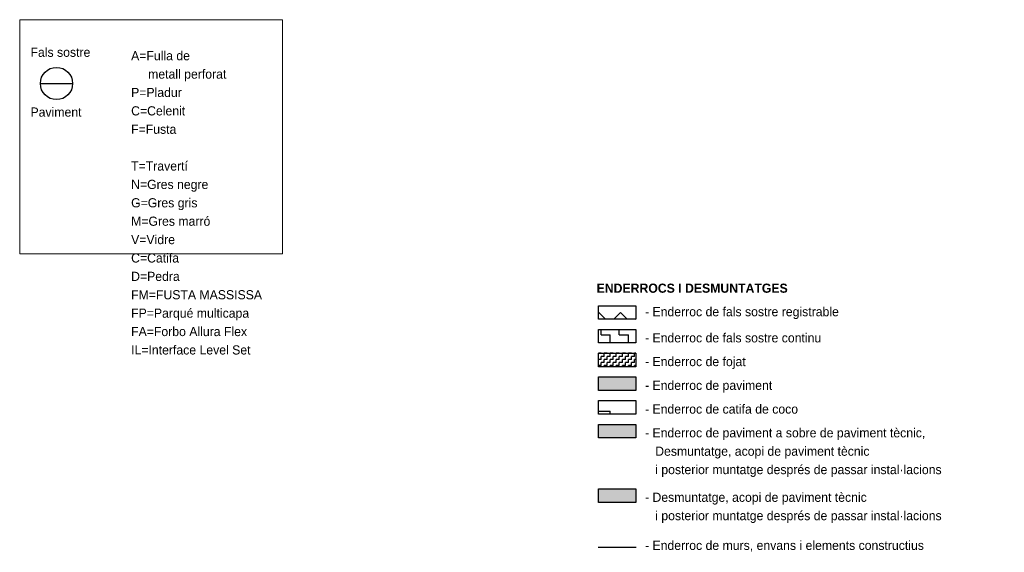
# Model space of a CAD drawing. Header units: metres. Extents: x -1 to 438, y -6 to 39.
# Tile 5 of 6: x 392 to 408, y 30 to 39. Entities that reach past the tile are written whole.
import ezdxf

# ---------------------------------------------------------------- set-up
doc = ezdxf.new("R2010")
doc.units = ezdxf.units.M
doc.linetypes.add('CONTINUA', pattern=[0])
for name, color, linetype, lineweight in [('LEGENDA ENDERROCS', 7, 'CONTINUA', 25), ('LEGENDA ENDERROCS TEXT', 7, 'CONTINUA', 25), ('LEGENDA MATERIAL SOSTRE PAVIMENT ACTUAL', 7, 'CONTINUA', 25)]:
    doc.layers.add(name, color=color, linetype=linetype, lineweight=lineweight)
doc.styles.add('Century Gothic', font='txt')

msp = doc.modelspace()

# ---------------------------------------------------------------- hatches: boundary and pattern name
at = {"layer": 'LEGENDA ENDERROCS', "linetype": 'CONTINUA', "lineweight": -3, "transparency": 33554687}
h = msp.add_hatch(dxfattribs=at)
h.set_pattern_fill('TRAMA', color=51, scale=0.25, angle=45, style=0, pattern_type=2)
h.set_pattern_definition([(45, (-6e-17, 0.7071), (-3e-17, 0.35355339), [0.25, -0.25]), (135, (-6e-17, 0.7071), (-0.35355339, 3e-17), [0.25, -0.25])])
h.paths.add_polyline_path([(401.806, 34.009), (402.418, 34.009), (402.418, 34.23), (401.806, 34.23)], flags=0)
h = msp.add_hatch(dxfattribs=at)
h.set_pattern_fill('TRAMA', color=51, scale=0.15, style=0, pattern_type=2)
h.set_pattern_definition([(0, (0.3, 0.3), (0.15, 0.15), [0.15, -0.15]), (90, (0.3, 0.3), (-0.15, 0.15), [0.15, -0.15])])
h.paths.add_polyline_path([(401.806, 33.62), (402.418, 33.62), (402.418, 33.841), (401.806, 33.841)], flags=0)
h = msp.add_hatch(dxfattribs=at)
h.set_pattern_fill('TRAMA', color=51, scale=0.05, angle=90, style=0, pattern_type=2)
h.set_pattern_definition([(90, (-0.1, 0.1), (-0.05, 0.05), [0.05, -0.05]), (180, (-0.1, 0.1), (-0.05, -0.05), [0.05, -0.05])])
h.paths.add_polyline_path([(401.806, 33.231), (402.418, 33.231), (402.418, 33.452), (401.806, 33.452)], flags=0)
at = {"layer": 'LEGENDA ENDERROCS', "linetype": 'CONTINUA', "lineweight": 25, "transparency": 33554508}
h = msp.add_hatch(color=7, dxfattribs=at)
h.set_gradient(color1=(222, 222, 133), color2=(222, 222, 133), one_color=1, name='INVSPHERICAL')
h.paths.add_polyline_path([(401.806, 32.843), (402.418, 32.843), (402.418, 33.063), (401.806, 33.063)], flags=0)
at = {"layer": 'LEGENDA ENDERROCS', "linetype": 'CONTINUA', "lineweight": -3, "transparency": 33554687}
h = msp.add_hatch(dxfattribs=at)
h.set_pattern_fill('TRAMA', color=51, scale=0.5, style=0, pattern_type=2)
h.set_pattern_definition([(0, (1, 1), (0.5, 0.5), [0.5, -0.5]), (90, (1, 1), (-0.5, 0.5), [0.5, -0.5])])
h.paths.add_polyline_path([(401.806, 32.454), (402.418, 32.454), (402.418, 32.675), (401.806, 32.675)], flags=0)
at = {"layer": 'LEGENDA ENDERROCS', "linetype": 'CONTINUA', "lineweight": 25, "transparency": 33554483}
h = msp.add_hatch(color=7, dxfattribs=at)
h.set_gradient(color1=(255, 174, 53), color2=(255, 174, 53), one_color=1, name='INVSPHERICAL')
h.paths.add_polyline_path([(401.806, 32.065), (402.418, 32.065), (402.418, 32.286), (401.806, 32.286)], flags=0)
h = msp.add_hatch(color=7, dxfattribs=at)
h.set_gradient(color1=(225, 64, 0), color2=(225, 64, 0), one_color=1, name='INVSPHERICAL')
h.paths.add_polyline_path([(401.806, 31.008), (402.418, 31.008), (402.418, 31.229), (401.806, 31.229)], flags=0)

# ---------------------------------------------------------------- linework, layer by layer
at = {"layer": 'LEGENDA ENDERROCS', "color": 51, "linetype": 'CONTINUA', "lineweight": -3, "transparency": 33554687}
msp.add_line((401.804, 30.277), (402.424, 30.277), dxfattribs=at)
at = {"layer": 'LEGENDA ENDERROCS TEXT', "color": 7, "linetype": 'CONTINUA', "lineweight": 25, "transparency": 33554687}
for points in [[(401.806, 34.23), (402.418, 34.23), (402.418, 34.009), (401.806, 34.009), (401.806, 34.23)], [(401.806, 33.841), (402.418, 33.841), (402.418, 33.62), (401.806, 33.62), (401.806, 33.841)], [(401.806, 33.452), (402.418, 33.452), (402.418, 33.231), (401.806, 33.231), (401.806, 33.452)], [(401.806, 33.063), (402.418, 33.063), (402.418, 32.843), (401.806, 32.843), (401.806, 33.063)], [(401.806, 32.675), (402.418, 32.675), (402.418, 32.454), (401.806, 32.454), (401.806, 32.675)], [(401.806, 32.286), (402.418, 32.286), (402.418, 32.065), (401.806, 32.065), (401.806, 32.286)], [(401.806, 31.229), (402.418, 31.229), (402.418, 31.008), (401.806, 31.008), (401.806, 31.229)]]:
    msp.add_lwpolyline(points, close=True, dxfattribs=at)
at = {"layer": 'LEGENDA MATERIAL SOSTRE PAVIMENT ACTUAL', "color": 7, "linetype": 'CONTINUA', "lineweight": 25, "transparency": 33554687}
msp.add_line((392.662, 37.87), (393.19, 37.87), dxfattribs=at)
at = {"layer": 'LEGENDA MATERIAL SOSTRE PAVIMENT ACTUAL', "color": 52, "linetype": 'CONTINUA', "lineweight": 13, "transparency": 33554687}
msp.add_lwpolyline([(392.323, 38.915), (396.63, 38.915), (396.63, 35.079), (392.323, 35.079), (392.323, 38.915)], close=True, dxfattribs=at)
at = {"layer": 'LEGENDA MATERIAL SOSTRE PAVIMENT ACTUAL', "color": 7, "linetype": 'CONTINUA', "lineweight": 25, "transparency": 33554687}
msp.add_circle((392.926, 37.87), 0.264, dxfattribs=at)

# ---------------------------------------------------------------- texts
at = {"layer": 'LEGENDA ENDERROCS TEXT', "color": 7, "linetype": 'CONTINUA', "lineweight": 25, "transparency": 33554687, "char_height": 0.15, "style": 'Century Gothic'}
for s, insert, width, attachment_point in [('\\A1;{\\fCentury Gothic|i0|b1;\\H0.150000;\\W1.000000;\\C7;ENDERROCS I DESMUNTATGES}\\P', (401.778, 34.44), 3.0025, 7), ('-\\~Enderroc\\~de\\~fals\\~sostre\\~registrable', (402.571, 34.207), 3.575, 1), ('-\\~Enderroc\\~de\\~fals\\~sostre\\~continu', (402.571, 33.779), 3.2875, 1), ('-\\~Enderroc\\~de\\~fojat', (402.571, 33.39), 1.9675, 1), ('-\\~Enderroc\\~de\\~paviment\\~', (402.571, 33.001), 2.5375, 1), ('-\\~Enderroc\\~de\\~catifa\\~de\\~coco\\~', (402.571, 32.612), 3.1025, 1), ('-\\~Enderroc\\~de\\~murs,\\~envans\\~i\\~elements\\~constructius', (402.571, 30.379), 5.1475, 1)]:
    msp.add_mtext(s, dxfattribs=dict(at, insert=insert, width=width, attachment_point=attachment_point))
at = {"layer": 'LEGENDA ENDERROCS TEXT', "color": 7, "linetype": 'CONTINUA', "lineweight": 25, "transparency": 33554687, "char_height": 0.15, "width": 5.5, "attachment_point": 1, "line_spacing_factor": 1.204819, "style": 'Century Gothic'}
for s, insert in [('\\A1;{\\fCentury Gothic|i0|b0;\\H0.150000;\\W1.000000;\\C7;- Enderroc de paviment a sobre de paviment tècnic, }\\P{\\fCentury Gothic|i0|b0;\\H0.150000;\\W1.000000;\\C7;   Desmuntatge, acopi de paviment tècnic }\\P{\\fCentury Gothic|i0|b0;\\H0.150000;\\W1.000000;\\C7;   i posterior muntatge després de passar instal·lacions}\\P', (402.571, 32.223)), ('\\A1;{\\fCentury Gothic|i0|b0;\\H0.150000;\\W1.000000;\\C7;- Desmuntatge, acopi de paviment tècnic }\\P{\\fCentury Gothic|i0|b0;\\H0.150000;\\W1.000000;\\C7;   i posterior muntatge després de passar instal·lacions}\\P', (402.571, 31.167))]:
    msp.add_mtext(s, dxfattribs=dict(at, insert=insert))
at = {"layer": 'LEGENDA MATERIAL SOSTRE PAVIMENT ACTUAL', "color": 7, "linetype": 'CONTINUA', "lineweight": 25, "transparency": 33554687, "char_height": 0.15, "attachment_point": 7, "style": 'Century Gothic'}
for s, insert, width in [('Fals\\~sostre', (392.5, 38.305), 1.065), ('Paviment', (392.5, 37.325), 1.025)]:
    msp.add_mtext(s, dxfattribs=dict(at, insert=insert, width=width))
at = {"layer": 'LEGENDA MATERIAL SOSTRE PAVIMENT ACTUAL', "color": 7, "linetype": 'CONTINUA', "lineweight": 25, "transparency": 33554687, "insert": (394.149, 38.401), "char_height": 0.15, "width": 2.2575, "attachment_point": 1, "line_spacing_factor": 1.204819, "style": 'Century Gothic'}
msp.add_mtext('\\A1;{\\fCentury Gothic|i0|b0;\\H0.150000;\\W1.000000;\\C7;A=Fulla de }\\P{\\fCentury Gothic|i0|b0;\\H0.150000;\\W1.000000;\\C7;     metall perforat}\\P{\\fCentury Gothic|i0|b0;\\H0.150000;\\W1.000000;\\C7;P=Pladur}\\P{\\fCentury Gothic|i0|b0;\\H0.150000;\\W1.000000;\\C7;C=Celenit}\\P{\\fCentury Gothic|i0|b0;\\H0.150000;\\W1.000000;\\C7;F=Fusta}\\P}\\P{\\fCentury Gothic|i0|b0;\\H0.150000;\\W1.000000;\\C7;T=Travertí}\\P{\\fCentury Gothic|i0|b0;\\H0.150000;\\W1.000000;\\C7;N=Gres negre}\\P{\\fCentury Gothic|i0|b0;\\H0.150000;\\W1.000000;\\C7;G=Gres gris}\\P{\\fCentury Gothic|i0|b0;\\H0.150000;\\W1.000000;\\C7;M=Gres marró}\\P{\\fCentury Gothic|i0|b0;\\H0.150000;\\W1.000000;\\C7;V=Vidre}\\P{\\fCentury Gothic|i0|b0;\\H0.150000;\\W1.000000;\\C7;C=Catifa}\\P{\\fCentury Gothic|i0|b0;\\H0.150000;\\W1.000000;\\C7;D=Pedra}\\P{\\fCentury Gothic|i0|b0;\\H0.150000;\\W1.000000;\\C7;FM=FUSTA MASSISSA}\\P{\\fCentury Gothic|i0|b0;\\H0.150000;\\W1.000000;\\C7;FP=Parqué multicapa}\\P{\\fCentury Gothic|i0|b0;\\H0.150000;\\W1.000000;\\C7;FA=Forbo Allura Flex}\\P{\\fCentury Gothic|i0|b0;\\H0.150000;\\W1.000000;\\C7;IL=Interface Level Set}\\P', dxfattribs=at)

doc.saveas('drawing.dxf')
